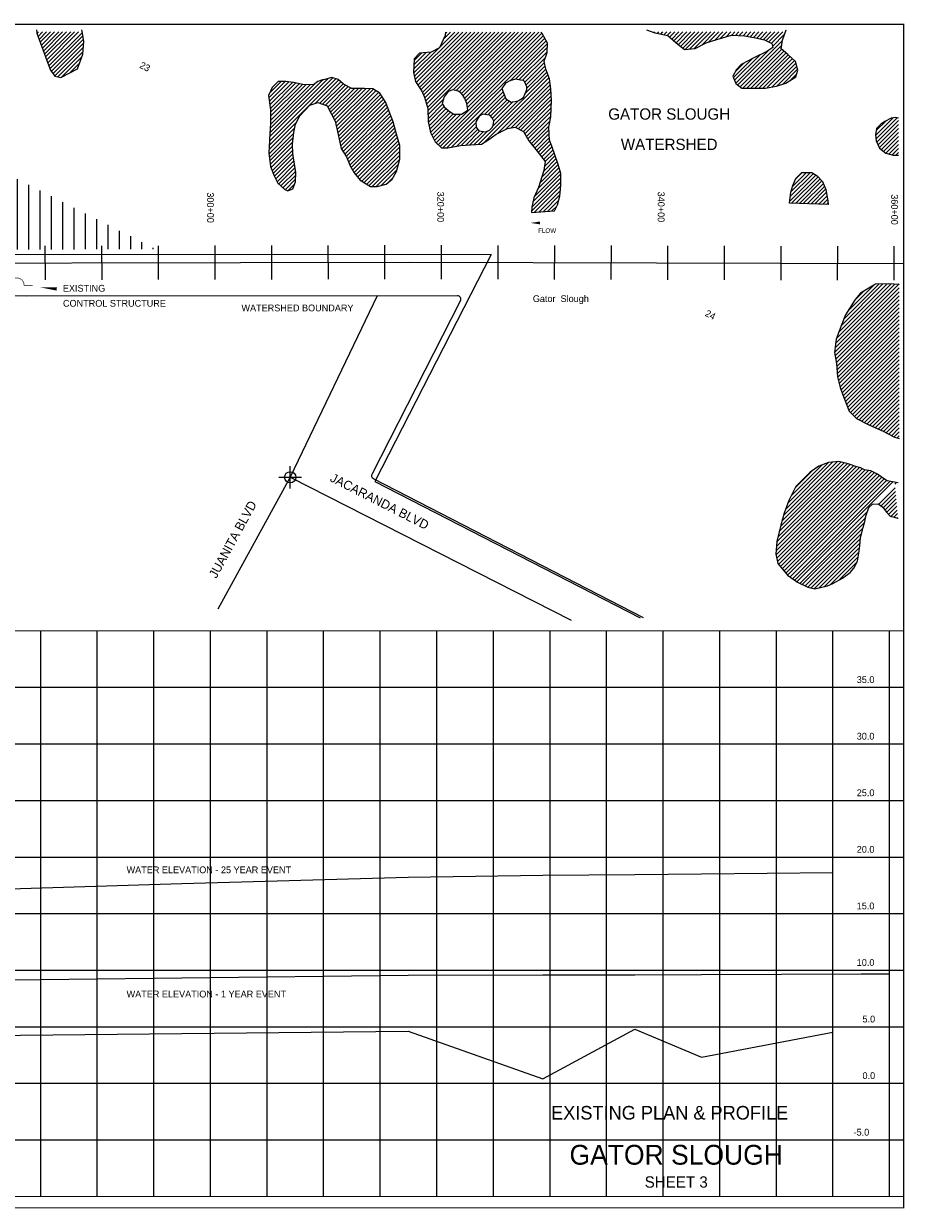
# Model space of a CAD drawing. Extents: x 176925 to 192935, y 852040 to 870617.
# Tile 3 of 3: x 185155 to 192935, y 860147 to 870617. Entities that reach past the tile are written whole.
import ezdxf
from ezdxf.enums import TextEntityAlignment as Align

# ---------------------------------------------------------------- set-up
doc = ezdxf.new("R2010")
doc.units = 0
doc.header["$LTSCALE"] = 800
doc.header["$PDMODE"] = 34
doc.header["$PDSIZE"] = 100
doc.linetypes.add('DASHED', pattern=[0])
doc.linetypes.add('STREAM', pattern=[0])
doc.layers.get('0').update_dxf_attribs({"linetype": 'CONTINUOUS'})
for name, color, linetype in [('BORDER', 1, 'CONTINUOUS'), ('CITY', 10, 'DASHED'), ('EXISTING', 7, 'CONTINUOUS'), ('GRID', 2, 'CONTINUOUS'), ('MAJROADS', 9, 'CONTINUOUS'), ('SEC', 2, 'CONTINUOUS'), ('STATIONS', 7, 'CONTINUOUS'), ('STRUCTTEXT', 7, 'CONTINUOUS'), ('STRUCTURES', 1, 'CONTINUOUS'), ('TEXT', 7, 'CONTINUOUS'), ('TRUNKS', 5, 'STREAM'), ('WETDBA', 12, 'CONTINUOUS'), ('WETFILL', 8, 'CONTINUOUS'), ('WSHEDS', 3, 'CONTINUOUS')]:
    doc.layers.add(name, color=color, linetype=linetype)

# ---------------------------------------------------------------- blocks, each defined once
blk = doc.blocks.new('FLARROW')
at = {"color": 0}
blk.add_lwpolyline([(-0.28, 0.019, 0, 0.05, 0), (-0.112, 0.019, 0, 0, -0.087559), (-0.012, 0.001, 0, 0, 0.245722), (0.075, 0.013, 0, 0, -0.309425), (0.212, 0.015, 0, 0, 0), (0.278, 0.013, 0, 0, 0)], format="xyseb", dxfattribs=at)
blk.add_text('FLOW', height=0.08, dxfattribs=at).set_placement((0.015, -0.157), align=Align.CENTER)
blk = doc.blocks.new('*X')
at = {"color": 0}
for p, q in [((178750, 869664), (179630, 870544)), ((178988, 869867), (179665, 870544)), ((179047, 869890), (179701, 870544)), ((179092, 869900), (179736, 870544)), ((179138, 869910), (179771, 870544)), ((179183, 869920), (179807, 870544)), ((179217, 869919), (179842, 870544)), ((179224, 870173), (179595, 870544)), ((179248, 869915), (179877, 870544)), ((179268, 870253), (179559, 870544)), ((179271, 870538), (179276, 870544)), ((179272, 870504), (179312, 870544)), ((179273, 870294), (179524, 870544)), ((179273, 870470), (179347, 870544)), ((179274, 870436), (179382, 870544)), ((179275, 870401), (179418, 870544)), ((179276, 870367), (179453, 870544)), ((179277, 870332), (179488, 870544)), ((179279, 869910), (179913, 870544)), ((179310, 869906), (179906, 870501)), ((180072, 870031), (180584, 870544)), ((180076, 870071), (180549, 870544)), ((180081, 870111), (180514, 870544)), ((180086, 870364), (180266, 870544)), ((180087, 870153), (180478, 870544)), ((180087, 870329), (180302, 870544)), ((180095, 870302), (180337, 870544)), ((180099, 870200), (180443, 870544)), ((180101, 870237), (180408, 870544)), ((180102, 870273), (180372, 870544)), ((180104, 870417), (180223, 870536)), ((180466, 870390), (180620, 870544)), ((180506, 870395), (180655, 870544)), ((180547, 870401), (180691, 870544)), ((180582, 870400), (180726, 870544)), ((180617, 870399), (180761, 870544)), ((180653, 870401), (180797, 870544)), ((180690, 870402), (180832, 870544)), ((180732, 870408), (180846, 870523)), ((181902, 870059), (182388, 870544)), ((181903, 870024), (182423, 870544)), ((181904, 869989), (182458, 870544)), ((181907, 869958), (182494, 870544)), ((181908, 870100), (182352, 870544)), ((181911, 869926), (182529, 870544)), ((181915, 869894), (182564, 870544)), ((181916, 870143), (182317, 870544)), ((181921, 869865), (182600, 870544)), ((181922, 870185), (182282, 870544)), ((181927, 869836), (182635, 870544)), ((181927, 870225), (182246, 870544)), ((181932, 870265), (182185, 870518)), ((181934, 869807), (182660, 870533)), ((181935, 870304), (182141, 870509)), ((181938, 869776), (182650, 870488)), ((181939, 870343), (182097, 870500)), ((181947, 870386), (182052, 870491)), ((183073, 870204), (183354, 870485)), ((183118, 870285), (183344, 870511)), ((183155, 870534), (183165, 870544)), ((183164, 870508), (183201, 870544)), ((183167, 870369), (183335, 870537)), ((183174, 870481), (183236, 870544)), ((183177, 870414), (183307, 870544)), ((183178, 870450), (183271, 870544)), ((184736, 870524), (184756, 870544)), ((184745, 870497), (184792, 870544)), ((184758, 870475), (184827, 870544)), ((184774, 870455), (184862, 870544)), ((184789, 870435), (184898, 870544)), ((184821, 870431), (184947, 870557)), ((184854, 870430), (184949, 870524)), ((185273, 870530), (185287, 870544)), ((185282, 870504), (185322, 870544)), ((185292, 870478), (185357, 870544)), ((185301, 870453), (185393, 870544)), ((185311, 870427), (185428, 870544)), ((185320, 870400), (185464, 870544)), ((185329, 870374), (185499, 870544)), ((185339, 870348), (185534, 870544)), ((185348, 870323), (185570, 870544)), ((185358, 870297), (185605, 870544)), ((185367, 870271), (185640, 870544)), ((185377, 870245), (185673, 870541)), ((185386, 870219), (185678, 870511)), ((185398, 870196), (185684, 870482)), ((188606, 870151), (188998, 870543)), ((188613, 870123), (189034, 870543)), ((188623, 870097), (189069, 870543)), ((188637, 870075), (189104, 870543)), ((188651, 870054), (189140, 870543)), ((188665, 870033), (189175, 870543)), ((188677, 870010), (189210, 870543)), ((188688, 869986), (189246, 870543)), ((188699, 869961), (189281, 870543)), ((188706, 869933), (189316, 870543)), ((188714, 869906), (189352, 870543)), ((188722, 869878), (189387, 870543)), ((188725, 869846), (189422, 870543)), ((188798, 869565), (189746, 870513)), ((188816, 869548), (189758, 870490)), ((188831, 870411), (188963, 870543)), ((188862, 870478), (188927, 870543)), ((188880, 870531), (188892, 870543)), ((188948, 870034), (189458, 870543)), ((188976, 870026), (189493, 870543)), ((189001, 870016), (189528, 870543)), ((189022, 870001), (189564, 870543)), ((189038, 869982), (189599, 870543)), ((189051, 869959), (189635, 870543)), ((189062, 869935), (189670, 870543)), ((189072, 869909), (189705, 870543)), ((189075, 869877), (189733, 870535)), ((190726, 870538), (190731, 870544)), ((190754, 870531), (190767, 870544)), ((190783, 870525), (190802, 870544)), ((190812, 870519), (190838, 870544)), ((190841, 870512), (190873, 870544)), ((190862, 870497), (190908, 870544)), ((190881, 870481), (190944, 870544)), ((190900, 870465), (190979, 870544)), ((190919, 870449), (191014, 870544)), ((190939, 870433), (191050, 870544)), ((190959, 870417), (191085, 870544)), ((190978, 870402), (191120, 870544)), ((191003, 870391), (191156, 870544)), ((191041, 870394), (191191, 870544)), ((191080, 870397), (191226, 870544)), ((191145, 870428), (191262, 870544)), ((191209, 870456), (191297, 870544)), ((191262, 870473), (191333, 870544)), ((191312, 870488), (191368, 870544)), ((191361, 870502), (191403, 870544)), ((191410, 870515), (191439, 870544)), ((191444, 870514), (191474, 870544)), ((191477, 870512), (191509, 870544)), ((191511, 870510), (191545, 870544)), ((191543, 870506), (191580, 870544)), ((191573, 870501), (191615, 870544)), ((191603, 870496), (191651, 870544)), ((191632, 870490), (191686, 870544)), ((191661, 870484), (191721, 870544)), ((191691, 870478), (191757, 870544)), ((191716, 870468), (191792, 870544)), ((191739, 870456), (191827, 870544)), ((191763, 870444), (191863, 870544)), ((191771, 870417), (191878, 870524)), ((179336, 869896), (179861, 870422)), ((180787, 870428), (180797, 870439)), ((181942, 869745), (182629, 870432)), ((181955, 870429), (181995, 870469)), ((182987, 869977), (183394, 870383)), ((183002, 870027), (183384, 870409)), ((183022, 870082), (183373, 870434)), ((183045, 870140), (183363, 870459)), ((185414, 870176), (185686, 870448)), ((185429, 870156), (185683, 870409)), ((188600, 870180), (188822, 870402)), ((188835, 869531), (189770, 870466)), ((189452, 870113), (189782, 870443)), ((189500, 870126), (189781, 870406)), ((191446, 870092), (191736, 870381)), ((191465, 870076), (191858, 870469)), ((191485, 870060), (191852, 870427)), ((191509, 870049), (191851, 870390)), ((191544, 870049), (191870, 870375)), ((179353, 869879), (179817, 870342)), ((180062, 869986), (180383, 870307)), ((182971, 869890), (183413, 870332)), ((182971, 869855), (183420, 870304)), ((182975, 869929), (183404, 870358)), ((182977, 869825), (183427, 870275)), ((185457, 870148), (185679, 870371)), ((185487, 870143), (185669, 870325)), ((185563, 870184), (185648, 870269)), ((188600, 870216), (188751, 870367)), ((188603, 870254), (188712, 870363)), ((188605, 870292), (188673, 870360)), ((189530, 870120), (189779, 870370)), ((189562, 870117), (189765, 870320)), ((189582, 870102), (189755, 870275)), ((191425, 870142), (191591, 870307)), ((191436, 870117), (191661, 870342)), ((191445, 870196), (191515, 870267)), ((191579, 870048), (191890, 870359)), ((191615, 870048), (191910, 870343)), ((191650, 870048), (191928, 870326)), ((191686, 870049), (191946, 870309)), ((191724, 870052), (191964, 870291)), ((191767, 870060), (191977, 870269)), ((179371, 869861), (179772, 870261)), ((179388, 869843), (179724, 870178)), ((180051, 869940), (180365, 870253)), ((180055, 869908), (180354, 870208)), ((180059, 869877), (180357, 870175)), ((181949, 869717), (182414, 870181)), ((182985, 869798), (183433, 870246)), ((182994, 869772), (183440, 870217)), ((183003, 869745), (183444, 870186)), ((189174, 869553), (189786, 870164)), ((189585, 869999), (189777, 870190)), ((189593, 870077), (189761, 870246)), ((189600, 870049), (189767, 870216)), ((191812, 870068), (191985, 870241)), ((191863, 870084), (191992, 870214)), ((191937, 870123), (191984, 870170)), ((179396, 869815), (179693, 870112)), ((180062, 869845), (180361, 870143)), ((180067, 869815), (180362, 870109)), ((180074, 869786), (180362, 870074)), ((181957, 869689), (182407, 870139)), ((182343, 870040), (182386, 870083)), ((183012, 869718), (183447, 870153)), ((183021, 869692), (183449, 870121)), ((183030, 869666), (183452, 870088)), ((183300, 868618), (183300, 870085)), ((183400, 868618), (183400, 870103)), ((187320, 869961), (187466, 870107)), ((187325, 869542), (187914, 870131)), ((187325, 869930), (187498, 870103)), ((187327, 869579), (187887, 870139)), ((187327, 870003), (187430, 870107)), ((187328, 869616), (187846, 870133)), ((187329, 869900), (187529, 870099)), ((187330, 869653), (187798, 870121)), ((187332, 869690), (187727, 870086)), ((187334, 869869), (187559, 870094)), ((187334, 869763), (187650, 870079)), ((187334, 869727), (187685, 870078)), ((187335, 869835), (187588, 870087)), ((187335, 869799), (187617, 870081)), ((187734, 869915), (187939, 870120)), ((187770, 869916), (187957, 870103)), ((187796, 869906), (187976, 870087)), ((187821, 869897), (187999, 870074)), ((187841, 869880), (188022, 870062)), ((189230, 869573), (189795, 870138)), ((189337, 869645), (189802, 870109)), ((189408, 869680), (189806, 870078)), ((178477, 869921), (178573, 870017)), ((178483, 869892), (178604, 870013)), ((178484, 869963), (178541, 870021)), ((178493, 869867), (178635, 870009)), ((178504, 869842), (178665, 870004)), ((178517, 869820), (178696, 869999)), ((178532, 869799), (178722, 869990)), ((178546, 869778), (178748, 869981)), ((178561, 869758), (178775, 869972)), ((178576, 869737), (178801, 869962)), ((178594, 869720), (178833, 869960)), ((178613, 869704), (178867, 869958)), ((178631, 869687), (178911, 869966)), ((178659, 869679), (178957, 869977)), ((178686, 869671), (179012, 869997)), ((178717, 869667), (179071, 870020)), ((179400, 869784), (179669, 870052)), ((179400, 869713), (179654, 869967)), ((179403, 869752), (179662, 870010)), ((180087, 869763), (180362, 870039)), ((180101, 869742), (180362, 870003)), ((180121, 869727), (180358, 869963)), ((181967, 869664), (182296, 869993)), ((183039, 869640), (183456, 870057)), ((183051, 869617), (183460, 870026)), ((183067, 869597), (183465, 869995)), ((183083, 869578), (183465, 869960)), ((183500, 868619), (183500, 870052)), ((183600, 868619), (183600, 870002)), ((187853, 869857), (188046, 870051)), ((187865, 869834), (188077, 870046)), ((187878, 869811), (188112, 870045)), ((187890, 869788), (188146, 870045)), ((187902, 869765), (188181, 870044)), ((187911, 869738), (188215, 870043)), ((187917, 869710), (188246, 870038)), ((187924, 869681), (188267, 870024)), ((187930, 869652), (188289, 870010)), ((187937, 869623), (188306, 869993)), ((187943, 869594), (188320, 869971)), ((188858, 869519), (189380, 870041)), ((188894, 869519), (189390, 870016)), ((189226, 869816), (189400, 869990)), ((189256, 869811), (189409, 869964)), ((189458, 869695), (189811, 870047)), ((189500, 869701), (189813, 870014)), ((189523, 869689), (189815, 869981)), ((179381, 869588), (179655, 869862)), ((179390, 869632), (179655, 869897)), ((179396, 869673), (179654, 869932)), ((180150, 869721), (180353, 869924)), ((180193, 869728), (180333, 869868)), ((181980, 869641), (182259, 869920)), ((182010, 869636), (182234, 869860)), ((183107, 869566), (183458, 869917)), ((183136, 869560), (183450, 869874)), ((183200, 868618), (183200, 869877)), ((183700, 868619), (183700, 869951)), ((183800, 868619), (183800, 869901)), ((183900, 868619), (183900, 869850)), ((187949, 869564), (188334, 869950)), ((187955, 869535), (188348, 869929)), ((187964, 869508), (188360, 869905)), ((187977, 869487), (188370, 869879)), ((187991, 869465), (188379, 869854)), ((188726, 869811), (188862, 869948)), ((188727, 869777), (188855, 869905)), ((188729, 869744), (188868, 869883)), ((188736, 869715), (188887, 869867)), ((188742, 869686), (188907, 869851)), ((189280, 869800), (189426, 869945)), ((189297, 869781), (189448, 869932)), ((189300, 869713), (189524, 869937)), ((189309, 869758), (189480, 869929)), ((189547, 869678), (189816, 869947)), ((189570, 869666), (189816, 869911)), ((189583, 869643), (189814, 869874)), ((178790, 869669), (178956, 869835)), ((179343, 869444), (179650, 869751)), ((179357, 869494), (179652, 869788)), ((179372, 869544), (179653, 869825)), ((182042, 869632), (182214, 869805)), ((182073, 869628), (182203, 869758)), ((183193, 869582), (183401, 869789)), ((184000, 868620), (184000, 869799)), ((184100, 868620), (184100, 869749)), ((187323, 869505), (187566, 869747)), ((188005, 869444), (188389, 869828)), ((188016, 869419), (188399, 869803)), ((188025, 869394), (188409, 869777)), ((188035, 869368), (188419, 869752)), ((188748, 869657), (188927, 869836)), ((188760, 869633), (188949, 869822)), ((188772, 869610), (188980, 869818)), ((188784, 869586), (189016, 869818)), ((189596, 869621), (189813, 869838)), ((189610, 869599), (189812, 869801)), ((189623, 869577), (189805, 869759)), ((192681, 869629), (192836, 869784)), ((192685, 869598), (192873, 869786)), ((192688, 869672), (192776, 869760)), ((192692, 869570), (192884, 869762)), ((179351, 869416), (179648, 869714)), ((179359, 869389), (179647, 869677)), ((179384, 869379), (179645, 869640)), ((182133, 869653), (182136, 869656)), ((183100, 868618), (183100, 869670)), ((183304, 869657), (183308, 869661)), ((184200, 868620), (184200, 869698)), ((184300, 868620), (184300, 869648)), ((187323, 869468), (187550, 869696)), ((187326, 869436), (187541, 869651)), ((188047, 869345), (188427, 869724)), ((188060, 869322), (188434, 869696)), ((188073, 869300), (188441, 869668)), ((188089, 869281), (188449, 869640)), ((188936, 869526), (189151, 869742)), ((188981, 869536), (189152, 869707)), ((189023, 869543), (189166, 869685)), ((189060, 869545), (189185, 869669)), ((189098, 869546), (189217, 869666)), ((189136, 869549), (189257, 869671)), ((189639, 869557), (189797, 869716)), ((189654, 869538), (189796, 869679)), ((189670, 869518), (189798, 869646)), ((192704, 869546), (192884, 869726)), ((192715, 869522), (192884, 869691)), ((192733, 869505), (192884, 869656)), ((179416, 869375), (179643, 869603)), ((179454, 869378), (179642, 869566)), ((184400, 868621), (184400, 869597)), ((184500, 868621), (184500, 869547)), ((187329, 869404), (187536, 869612)), ((187333, 869373), (187532, 869572)), ((187339, 869344), (187530, 869535)), ((188105, 869261), (188457, 869613)), ((188122, 869242), (188465, 869586)), ((188141, 869227), (188473, 869559)), ((189685, 869498), (189800, 869612)), ((189701, 869478), (189803, 869581)), ((189716, 869458), (189813, 869555)), ((192752, 869489), (192884, 869620)), ((192772, 869473), (192884, 869585)), ((192800, 869465), (192884, 869550)), ((179496, 869384), (179633, 869521)), ((179562, 869415), (179591, 869445)), ((183000, 868617), (183000, 869463)), ((184600, 868621), (184600, 869496)), ((184700, 868621), (184700, 869446)), ((187349, 869318), (187532, 869501)), ((187359, 869293), (187533, 869467)), ((187369, 869268), (187538, 869437)), ((188164, 869213), (188478, 869528)), ((188186, 869200), (188478, 869492)), ((188208, 869187), (188477, 869456)), ((189731, 869438), (189822, 869529)), ((189746, 869417), (189832, 869503)), ((189755, 869356), (189850, 869451)), ((189760, 869396), (189841, 869477)), ((192828, 869458), (192884, 869514)), ((192861, 869456), (192884, 869479)), ((184800, 868622), (184800, 869395)), ((184900, 868622), (184900, 869344)), ((187382, 869245), (187543, 869406)), ((187394, 869221), (187548, 869376)), ((187409, 869201), (187553, 869345)), ((188235, 869179), (188477, 869420)), ((188269, 869177), (188464, 869373)), ((188313, 869186), (188452, 869325)), ((189695, 869154), (189886, 869345)), ((189715, 869209), (189878, 869373)), ((189732, 869262), (189869, 869399)), ((189749, 869314), (189860, 869425)), ((182900, 868617), (182900, 869256)), ((185000, 868622), (185000, 869294)), ((185100, 868622), (185100, 869243)), ((187427, 869184), (187558, 869315)), ((187445, 869166), (187558, 869280)), ((187464, 869150), (187556, 869242)), ((188379, 869216), (188416, 869254)), ((189642, 868959), (189902, 869220)), ((189644, 868997), (189902, 869254)), ((189654, 869042), (189901, 869289)), ((189667, 869091), (189894, 869317)), ((191924, 869049), (192154, 869279)), ((191928, 869089), (192132, 869293)), ((191934, 869130), (192106, 869302)), ((191940, 869030), (192173, 869263)), ((191948, 869179), (192070, 869301)), ((191972, 869239), (192034, 869301)), ((191974, 869029), (192191, 869246)), ((192008, 869028), (192208, 869228)), ((185200, 868622), (185200, 869193)), ((185300, 868623), (185300, 869142)), ((187489, 869140), (187547, 869198)), ((189669, 868951), (189902, 869184)), ((189707, 868953), (189897, 869144)), ((192043, 869027), (192220, 869204)), ((192077, 869026), (192230, 869179)), ((192111, 869025), (192240, 869154)), ((192146, 869024), (192246, 869124)), ((182800, 868617), (182800, 869048)), ((185400, 868623), (185400, 869092)), ((185500, 868623), (185500, 869041)), ((189744, 868956), (189893, 869105)), ((189782, 868958), (189882, 869058)), ((192180, 869022), (192251, 869094)), ((192214, 869021), (192257, 869065)), ((192248, 869020), (192262, 869034)), ((185600, 868623), (185600, 868991)), ((185700, 868624), (185700, 868940)), ((189819, 868960), (189865, 869006)), ((182700, 868617), (182700, 868841)), ((185800, 868624), (185800, 868889)), ((185900, 868624), (185900, 868839)), ((186000, 868624), (186000, 868788)), ((186100, 868624), (186100, 868738)), ((182600, 868617), (182600, 868634)), ((186200, 868625), (186200, 868687)), ((186300, 868625), (186300, 868637)), ((192318, 867711), (192891, 868284)), ((192323, 867752), (192891, 868319)), ((192328, 867792), (192852, 868316)), ((192335, 867834), (192819, 868318)), ((192354, 867889), (192784, 868319)), ((192374, 867944), (192747, 868317)), ((192400, 868005), (192710, 868315)), ((192437, 868078), (192662, 868302)), ((192323, 867681), (192891, 868248)), ((192329, 867651), (192891, 868213)), ((192334, 867621), (192891, 868178)), ((192493, 868169), (192575, 868250)), ((192338, 867589), (192891, 868142)), ((192341, 867557), (192891, 868107)), ((192344, 867525), (192891, 868072)), ((192347, 867493), (192891, 868036)), ((192354, 867465), (192891, 868001)), ((192361, 867436), (192891, 867966)), ((192368, 867408), (192891, 867930)), ((192377, 867381), (192891, 867895)), ((192386, 867355), (192891, 867859)), ((192396, 867329), (192891, 867824)), ((192405, 867303), (192891, 867789)), ((192415, 867278), (192891, 867753)), ((192425, 867252), (192891, 867718)), ((192435, 867227), (192891, 867683)), ((192444, 867201), (192891, 867647)), ((192460, 867181), (192891, 867612)), ((192477, 867163), (192891, 867577)), ((192495, 867145), (192891, 867541)), ((192512, 867127), (192891, 867506)), ((192536, 867116), (192891, 867471)), ((192559, 867104), (192891, 867435)), ((192583, 867092), (192891, 867400)), ((192606, 867080), (192891, 867364)), ((192630, 867068), (192891, 867329)), ((192654, 867057), (192891, 867294)), ((192679, 867046), (192891, 867258)), ((192703, 867035), (192891, 867223)), ((192727, 867024), (192891, 867188)), ((192752, 867013), (192891, 867152)), ((192775, 867001), (192891, 867117)), ((192798, 866989), (192891, 867082)), ((192821, 866976), (192891, 867046)), ((192844, 866964), (192891, 867011)), ((192872, 866957), (192891, 866976)), ((191807, 866034), (192485, 866711)), ((191818, 866080), (192458, 866720)), ((191831, 866128), (192431, 866728)), ((191843, 866175), (192404, 866736)), ((191855, 866223), (192376, 866744)), ((191867, 866270), (192344, 866747)), ((191885, 866323), (192305, 866744)), ((191907, 866380), (192267, 866741)), ((191936, 866445), (192209, 866718)), ((191802, 865958), (192539, 866695)), ((191802, 865922), (192564, 866684)), ((191805, 865996), (192512, 866703)), ((191808, 865893), (192588, 866673)), ((191814, 865864), (192618, 866667)), ((191824, 865838), (192646, 866660)), ((191840, 865819), (192670, 866649)), ((191856, 865800), (192693, 866637)), ((191872, 865780), (192715, 866623)), ((191888, 865761), (192736, 866609)), ((191970, 866515), (192121, 866666)), ((191904, 865742), (192757, 866595)), ((191925, 865727), (192778, 866580)), ((191946, 865712), (192806, 866572)), ((191967, 865698), (192835, 866567)), ((192710, 866370), (192854, 866515)), ((192852, 866548), (192865, 866561)), ((192730, 866355), (192857, 866482)), ((192749, 866339), (192860, 866450)), ((192764, 866318), (192863, 866417)), ((191987, 865683), (192611, 866307)), ((192778, 866297), (192865, 866385)), ((192795, 866279), (192868, 866352)), ((192815, 866263), (192871, 866319)), ((192011, 865671), (192594, 866254)), ((192034, 865660), (192584, 866210)), ((192842, 866256), (192874, 866287)), ((192870, 866248), (192876, 866254)), ((192058, 865648), (192570, 866160)), ((192082, 865637), (192558, 866112)), ((192111, 865631), (192547, 866066)), ((192141, 865625), (192543, 866027)), ((192183, 865632), (192539, 865987)), ((192229, 865642), (192534, 865947)), ((192283, 865661), (192528, 865906)), ((192360, 865702), (192520, 865862))]:
    blk.add_line(p, q, dxfattribs=at)
blk = doc.blocks.new('WEIR')
at = {"layer": 'STRUCTURES', "color": 0, "const_width": 30}
blk.add_lwpolyline([(13, 761), (13, 358, -1), (13, -332), (13, -734)], format="xyb", dxfattribs=at)

msp = doc.modelspace()

# ---------------------------------------------------------------- linework, layer by layer
at = {"layer": 'BORDER', "color": 0, "const_width": 10}
msp.add_lwpolyline([(176930, 860152), (192930, 860152), (192930, 870612), (176930, 870612)], close=True, dxfattribs=at)
for points in [[(176930, 865252), (192930, 865252)], [(176930, 860252), (192930, 860252)]]:
    msp.add_lwpolyline(points, dxfattribs=at)
at = {"layer": 'CITY', "color": 0}
msp.add_lwpolyline([(180500, 870515), (183522, 868931), (184260, 868581), (189284, 868578), (188256, 866571), (190602, 865366)], dxfattribs=at)
at = {"layer": 'EXISTING', "color": 0}
for points in [[(177305, 862573), (178243, 862649), (179643, 862773), (181043, 862850), (182403, 862885), (182443, 862885), (182445, 862885), (182503, 862887), (182553, 862887), (183343, 862914), (184553, 862955), (186553, 863018), (188553, 863073), (189743, 863091), (190553, 863098), (191143, 863104), (192305, 863115)], [(192805, 862217), (192553, 862216), (191143, 862211), (190553, 862209), (189743, 862208), (188553, 862205), (186553, 862182), (184553, 862159), (183343, 862151), (182553, 862146), (182503, 862146), (182445, 862138), (182443, 862119), (182403, 861976), (181043, 861967), (179643, 861951), (178243, 861934), (177305, 861929)]]:
    msp.add_lwpolyline(points, dxfattribs=at)
at = {"layer": 'EXISTING', "color": 0, "linetype": 'DASHED'}
msp.add_lwpolyline([(177305, 861208), (178243, 861152), (179643, 861292), (181043, 861132), (182403, 861552), (182443, 862092), (182445, 862092), (182503, 861652), (182553, 861652), (183343, 861252), (184553, 861672), (186553, 861692), (188553, 861712), (189743, 861292), (190553, 861732), (191143, 861482), (192305, 861705)], dxfattribs=at)
at = {"layer": 'GRID', "color": 0}
for points in [[(185305, 860252), (185305, 865252)], [(185805, 860252), (185805, 865252)], [(186305, 860252), (186305, 865252)], [(186805, 860252), (186805, 865252)], [(187305, 860252), (187305, 865252)], [(187805, 860252), (187805, 865252)], [(188305, 860252), (188305, 865252)], [(188805, 860252), (188805, 865252)], [(189305, 860252), (189305, 865252)], [(189805, 860252), (189805, 865252)], [(190305, 860252), (190305, 865252)], [(190805, 860252), (190805, 865252)], [(191305, 860252), (191305, 865252)], [(191805, 860252), (191805, 865252)], [(192305, 860252), (192305, 865252)], [(192805, 860252), (192805, 865252)], [(176930, 864752), (192930, 864752)], [(176930, 864252), (192930, 864252)], [(176930, 863752), (192930, 863752)], [(176930, 863252), (192930, 863252)], [(176930, 862752), (192930, 862752)], [(176930, 862252), (192930, 862252)], [(176930, 861752), (192930, 861752)], [(176930, 861252), (192930, 861252)], [(176930, 860752), (192930, 860752)]]:
    msp.add_lwpolyline(points, dxfattribs=at)
at = {"layer": 'MAJROADS', "color": 0}
for points in [[(188279, 868212), (176981, 868203)], [(188279, 868212), (187510, 866608), (186870, 865442)], [(187510, 866608), (189991, 865345)]]:
    msp.add_lwpolyline(points, dxfattribs=at)
at = {"layer": 'SEC', "color": 0}
msp.add_point((187510, 866608), dxfattribs=at)
at = {"layer": 'STATIONS', "color": 0}
for p, q in [((185343, 868653), (185344, 868353)), ((185843, 868654), (185844, 868354)), ((186343, 868655), (186344, 868355)), ((186843, 868656), (186844, 868356)), ((187343, 868657), (187344, 868357)), ((187843, 868658), (187844, 868358)), ((188343, 868659), (188344, 868359)), ((188844, 868659), (188843, 868359)), ((189344, 868658), (189343, 868358)), ((189844, 868657), (189843, 868357)), ((190344, 868656), (190343, 868356)), ((190844, 868654), (190843, 868354)), ((191344, 868653), (191343, 868353)), ((191844, 868652), (191843, 868352)), ((192344, 868651), (192343, 868351)), ((192844, 868650), (192843, 868350))]:
    msp.add_line(p, q, dxfattribs=at)
at = {"layer": 'STRUCTTEXT', "color": 0}
msp.add_lwpolyline([(185305, 868286, 0, 30, 0), (185447, 868273, 30, 30, 0)], format="xyseb", dxfattribs=at)
at = {"layer": 'TRUNKS', "color": 0}
msp.add_lwpolyline([(177022, 868451), (182592, 868497), (188563, 868510), (192927, 868499)], dxfattribs=at)
at = {"layer": 'WETDBA', "color": 0}
for points in [[(185267, 870562), (185271, 870535), (185304, 870445), (185336, 870356), (185360, 870293), (185391, 870206), (185430, 870154), (185484, 870142), (185629, 870219), (185677, 870347), (185687, 870464), (185671, 870549), (185669, 870562)], [(188881, 870543), (188879, 870514), (188828, 870405), (188755, 870367), (188653, 870358), (188606, 870306), (188598, 870185), (188617, 870105), (188672, 870021), (188696, 869969), (188725, 869868), (188728, 869753), (188749, 869655), (188791, 869572), (188847, 869519), (188903, 869519), (189013, 869542), (189102, 869547), (189199, 869554), (189263, 869593), (189330, 869641), (189429, 869690), (189498, 869702), (189570, 869666), (189619, 869582), (189691, 869491), (189761, 869399), (189751, 869321), (189703, 869171), (189662, 869078), (189644, 868996), (189641, 868950), (189846, 868962), (189870, 869016), (189892, 869092), (189902, 869190), (189901, 869292), (189878, 869372), (189820, 869536), (189801, 869588), (189795, 869702), (189811, 869795), (189817, 869938), (189811, 870043), (189799, 870130), (189768, 870215), (189753, 870286), (189779, 870362), (189782, 870444), (189737, 870531), (189726, 870543)], [(190657, 870562), (190732, 870536), (190845, 870512), (190917, 870450), (190993, 870390), (191088, 870398), (191185, 870448), (191279, 870479), (191408, 870515), (191522, 870510), (191607, 870495), (191701, 870476), (191764, 870443), (191773, 870407), (191721, 870372), (191613, 870319), (191495, 870256), (191454, 870213), (191420, 870155), (191447, 870089), (191501, 870049), (191581, 870048), (191709, 870049), (191805, 870066), (191889, 870092), (191978, 870149), (191994, 870207), (191974, 870282), (191907, 870346), (191846, 870394), (191859, 870473), (191892, 870562), (191892, 870562)], [(192884, 869783), (192861, 869789), (192819, 869781), (192762, 869753), (192728, 869729), (192691, 869690), (192680, 869635), (192687, 869581), (192717, 869517), (192772, 869473), (192837, 869456), (192884, 869456)], [(192891, 868313), (192798, 868319), (192681, 868314), (192548, 868235), (192500, 868180), (192417, 868045), (192376, 867948), (192332, 867828), (192318, 867711), (192335, 867613), (192346, 867497), (192369, 867403), (192401, 867314), (192447, 867193), (192512, 867128), (192621, 867073), (192749, 867015), (192848, 866962), (192891, 866952)], [(192517, 866701), (192440, 866726), (192358, 866748), (192265, 866740), (192179, 866707), (192104, 866654), (191977, 866528), (191915, 866403), (191873, 866292), (191845, 866184), (191808, 866041), (191800, 865928), (191818, 865846), (191902, 865743), (191991, 865681), (192083, 865636), (192146, 865623), (192257, 865649), (192303, 865671), (192389, 865718), (192458, 865767), (192489, 865805), (192521, 865866), (192533, 865938), (192541, 866003), (192548, 866073), (192571, 866166), (192587, 866218), (192596, 866266), (192623, 866340), (192653, 866370), (192705, 866373), (192746, 866343), (192777, 866299), (192809, 866265), (192877, 866246), (192880, 866247)], [(192880, 866559), (192850, 866564), (192784, 866576), (192744, 866603), (192697, 866635), (192640, 866664), (192585, 866673), (192553, 866690), (192552, 866691), (192517, 866701)]]:
    msp.add_lwpolyline(points, dxfattribs=at)
for points in [[(187755, 870105), (187715, 870077), (187621, 870080), (187538, 870098), (187471, 870107), (187404, 870106), (187349, 870054), (187317, 869982), (187336, 869857), (187334, 869739), (187329, 869643), (187325, 869528), (187322, 869476), (187334, 869355), (187367, 869272), (187400, 869209), (187461, 869151), (187489, 869140), (187533, 869158), (187555, 869220), (187560, 869303), (187533, 869469), (187530, 869553), (187541, 869656), (187556, 869728), (187594, 869802), (187683, 869896), (187753, 869922), (187835, 869892), (187906, 869757), (187933, 869639), (187959, 869515), (188007, 869440), (188038, 869360), (188074, 869299), (188128, 869235), (188220, 869179), (188278, 869177), (188357, 869198), (188411, 869244), (188448, 869310), (188477, 869420), (188478, 869542), (188448, 869641), (188420, 869749), (188384, 869841), (188354, 869920), (188300, 870003), (188241, 870042), (188165, 870045), (188055, 870046), (187981, 870082), (187933, 870125), (187878, 870142), (187804, 870121), (187796, 870121)], [(189543, 870117), (189501, 870126), (189450, 870113), (189413, 870091), (189379, 870045), (189414, 869952), (189461, 869925), (189524, 869937), (189570, 869964), (189601, 870035), (189599, 870060), (189580, 870106), (189570, 870116)], [(188994, 870020), (188947, 870034), (188906, 870019), (188870, 869970), (188851, 869912), (188869, 869882), (188913, 869845), (188954, 869818), (189022, 869818), (189078, 869852), (189071, 869913), (189052, 869957), (189035, 869986), (189021, 870003)], [(189247, 869813), (189210, 869819), (189180, 869800), (189151, 869749), (189152, 869704), (189177, 869670), (189237, 869663), (189271, 869676), (189292, 869697), (189302, 869718), (189309, 869757), (189295, 869784), (189273, 869808)], [(191921, 869031), (191933, 869129), (191950, 869186), (191977, 869250), (192030, 869301), (192118, 869302), (192165, 869272), (192213, 869223), (192241, 869153), (192253, 869084), (192260, 869053), (192264, 869020)]]:
    msp.add_lwpolyline(points, close=True, dxfattribs=at)
at = {"layer": 'WSHEDS', "color": 0}
msp.add_lwpolyline([(190632, 865366), (188246, 866594, -0.413114), (188233, 866635), (189015, 868168, 0.560436), (188988, 868212), (185178, 868209, 0.281693)], format="xyb", dxfattribs=at)

# ---------------------------------------------------------------- block references
at = {"layer": 'TEXT', "color": 0, "xscale": 0.1884375, "yscale": 0.1884375, "zscale": 0.1884375, "rotation": 89.91696081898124}
msp.add_blockref('WEIR', (185096, 868303), dxfattribs=at)
at = {"layer": 'TRUNKS', "color": 0, "xscale": 500, "yscale": 500, "zscale": 500, "rotation": 359.9999999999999}
msp.add_blockref('FLARROW', (189772, 868847), dxfattribs=at)
at = {"layer": 'WETFILL', "color": 0, "rotation": 359.9999999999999}
msp.add_blockref('*X', (0, 0), dxfattribs=at)
msp.add_blockref('*X', (0, 0), dxfattribs=at)
at = {"layer": 'WETFILL', "color": 0}
msp.add_blockref('*X', (0, 0), dxfattribs=at)
msp.add_blockref('*X', (0, 0), dxfattribs=at)
msp.add_blockref('*X', (0, 0), dxfattribs=at)
msp.add_blockref('*X', (0, 0), dxfattribs=at)
msp.add_blockref('*X', (0, 0), dxfattribs=at)
msp.add_blockref('*X', (0, 0), dxfattribs=at)
msp.add_blockref('*X', (0, 0), dxfattribs=at)
msp.add_blockref('*X', (0, 0), dxfattribs=at)
msp.add_blockref('*X', (0, 0), dxfattribs=at)

# ---------------------------------------------------------------- texts
at = {"layer": 'EXISTING', "color": 0}
for s, p in [('WATER ELEVATION - 25 YEAR EVENT', (186064, 863109)), ('WATER ELEVATION - 1 YEAR EVENT', (186064, 862011))]:
    msp.add_text(s, height=60, dxfattribs=at).set_placement(p)
msp.add_text('EXISTING PLAN & PROFILE', height=120, rotation=0.0001, dxfattribs=at).set_placement((190862, 860932), align=Align.CENTER)
at = {"layer": 'STATIONS', "color": 0}
for s, rotation, p in [('300+00', 270.1283, (186775, 868992)), ('320+00', 269.861, (188809, 868998)), ('340+00', 269.861, (190757, 868998)), ('360+00', 269.861, (192819, 868975))]:
    msp.add_text(s, height=60, rotation=rotation, dxfattribs=at).set_placement(p, align=Align.CENTER)
at = {"layer": 'STRUCTTEXT', "color": 0}
for s, p in [('EXISTING', (185501, 868249)), ('CONTROL STRUCTURE', (185502, 868116))]:
    msp.add_text(s, height=60, dxfattribs=at).set_placement(p)
at = {"layer": 'TEXT', "color": 0}
for s, height, rotation, p in [('23', 60, 332.9731, (186173, 870231)), ('WATERSHED BOUNDARY', 60, 360, (187079, 868075)), ('24', 60, 332.9731, (191169, 868038)), ('JACARANDA BLVD', 80, 333, (187855, 866577)), ('JUANITA BLVD', 80, 61.5, (186857, 865709)), ('35.0', 60, 0.0001, (192515, 864790)), ('30.0', 60, 0.0001, (192515, 864290)), ('25.0', 60, 0.0001, (192515, 863790)), ('20.0', 60, 0.0001, (192515, 863290)), ('15.0', 60, 0.0001, (192515, 862790)), ('10.0', 60, 0.0001, (192515, 862290)), ('5.0', 60, 0.0001, (192566, 861790)), ('0.0', 60, 0.0001, (192566, 861290)), ('-5.0', 60, 0.0001, (192487, 860790))]:
    msp.add_text(s, height=height, rotation=rotation, dxfattribs=at).set_placement(p)
for s, height, rotation, p in [('GATOR SLOUGH', 100, 360, (190858, 869769)), ('WATERSHED', 100, 360, (190858, 869501)), ('GATOR SLOUGH', 175, 0.0001, (190920, 860533)), ('SHEET 3', 100, 360, (190920, 860330))]:
    msp.add_text(s, height=height, rotation=rotation, dxfattribs=at).set_placement(p, align=Align.CENTER)
at = {"layer": 'TRUNKS', "color": 0}
msp.add_text('Gator  Slough', height=60, rotation=360, dxfattribs=at).set_placement((189653, 868157))

doc.saveas('drawing.dxf')
